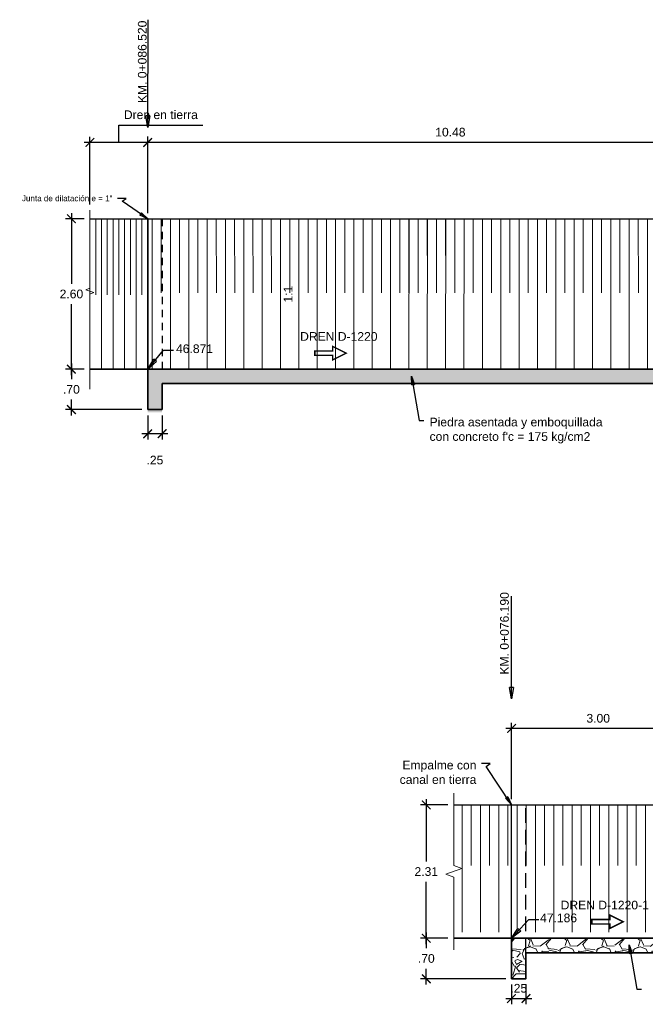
# Model space of a CAD drawing. Header units: metres. Extents: x 618946 to 619227, y 9266339 to 9266818.
# Tile 1 of 36: x 618981 to 618992, y 9266742 to 9266759. Entities that reach past the tile are written whole.
import ezdxf

# ---------------------------------------------------------------- set-up
doc = ezdxf.new("R2010")
doc.units = ezdxf.units.M
doc.header["$PDMODE"] = 34
doc.linetypes.add('DASHED2', pattern=[0.375, 0.25, -0.125])
for name, color, linetype, lineweight in [('DIM', 8, 'Continuous', 9), ('EST', 5, 'Continuous', 35), ('EST_FONDO', 110, 'Continuous', 30), ('HASH', 21, 'Continuous', 5), ('HATCH', 21, 'Continuous', 5)]:
    doc.layers.add(name, color=color, linetype=linetype, lineweight=lineweight)
doc.styles.get("Standard").update_dxf_attribs({"font": 'arial.ttf'})
doc.dimstyles.new('ESC-100', dxfattribs={"dimscale": 0.1, "dimtxt": 1.5, "dimasz": 1.5, "dimexe": 1, "dimexo": 1, "dimgap": 1, "dimtad": 1, "dimtih": 1, "dimtoh": 1, "dimzin": 4, "dimdsep": 46, "dimtxsty": 'Standard', "dimblk": 'ARCHTICK', "dimcen": 2.5, "dimdle": 1, "dimclrd": 256, "dimclre": 256, "dimclrt": 7, "dimaunit": 1, "dimadec": 3, "dimazin": 0, "dimtfac": 1, "dimtmove": 2, "dimatfit": 3, "dimldrblk": 'CLOSEDBLANK', "dimfxl": 1.25, "dimarcsym": 0})
doc.dimstyles.new('ESC-100$7', dxfattribs={"dimscale": 0.1, "dimtxt": 1.5, "dimasz": 2, "dimexe": 1, "dimexo": 1, "dimgap": 1, "dimtad": 1, "dimtih": 1, "dimtoh": 1, "dimzin": 4, "dimdsep": 46, "dimtxsty": 'Standard', "dimblk": 'ARCHTICK', "dimcen": 2.5, "dimdle": 1, "dimclrd": 256, "dimclre": 256, "dimclrt": 7, "dimaunit": 1, "dimadec": 3, "dimazin": 0, "dimtfac": 1, "dimtmove": 2, "dimatfit": 3, "dimldrblk": 'CLOSEDBLANK', "dimfxl": 1.25, "dimarcsym": 0})
pattern_1 = [(90, (-1.18, -0.82687), (-0.15875, 1e-17), [])]
pattern_2 = [(90, (-1.18, -0.92687), (-0.3175, 2e-17), [])]
pattern_3 = [(228.0127875, (0.4572, -0.907496), (-5.08000000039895, -5.71499999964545), [0.08543036, -8.45762090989]), (184.969741, (0.40005, -0.970996), (7.61999999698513, 0.63500003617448), [0.14660118, -14.51351222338]), (132.5104471, (0.254, -0.983696), (6.35000000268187, -6.98499999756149), [0.10337038, -10.233680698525]), (267.273689, (0.00635, -1.142446), (0.63500000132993, 12.69999999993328), [0.13350113, -13.216609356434]), (292.83365418, (0, -1.275796), (-3.17500000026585, 7.619999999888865), [0.130908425, -12.959951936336]), (357.273689, (0.0508, -1.396446), (-12.69999999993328, 0.63500000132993), [0.13350113, -13.216609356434]), (37.69424047, (0.18415, -1.402796), (-8.254999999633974, -6.350000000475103), [0.176548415, -17.47827882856]), (72.25532837, (0.32385, -1.294846), (4.445000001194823, 13.96999999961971), [0.16667988, -16.501314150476]), (121.42956562, (0.37465, -1.136096), (-5.08000000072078, 8.254999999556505), [0.13395325, -13.26138642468]), (175.2363583, (0.3048, -1.021796), (6.98499999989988, -0.6350000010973), [0.15292832, -7.4934842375]), (222.3974378, (0.1524, -1.009096), (-7.619999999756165, -6.985000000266), [0.19776948, -19.579193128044]), (138.81407483, (0.635, -1.148796), (-4.44499999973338, 3.8100000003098), [0.067501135, -6.682641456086]), (171.4692344, (0.5842, -1.104346), (8.255000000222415, -1.26999999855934), [0.128420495, -12.71365974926]), (225, (0.4572, -1.0853), (-9e-17, -0.635), [0.089802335, -0.808223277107]), (203.19859051, (0.41275, -1.0091), (3.1750000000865, 1.2699999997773), [0.04836033, -4.787655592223]), (291.80140949, (0.3683, -1.02815), (-0.6350000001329, 1.9049999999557), [0.068391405, -3.3511882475]), (30.96375653, (0.3937, -1.09165), (1.9050000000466, 1.2699999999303), [0.111079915, -3.591574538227]), (161.56505118, (0.48895, -1.0345), (1.270000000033, -0.6349999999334), [0.080321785, -1.927724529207]), (16.389540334, (0, -1.028146), (6.35000000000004, 1.90500000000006), [0.112522, -11.139706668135]), (70.34617594, (0.10795, -0.996396), (-2.54000000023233, -6.9849999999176), [0.094399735, -9.34555391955]), (293.19859051, (0.48895, -0.9075), (-1.2699999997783, 3.1750000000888), [0.096720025, -4.739295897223]), (343.61045967, (0.52705, -0.996396), (-6.35000000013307, 1.90499999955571), [0.112522, -11.139706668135]), (339.44395478, (0, -1.421846), (-3.17499999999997, 1.27000000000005), [0.1085088, -5.316933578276]), (294.7751406, (0.1016, -1.459946), (-3.17500000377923, 6.98499999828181), [0.09091803, -9.00089834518]), (66.80140949, (0.4953, -1.5425), (1.2699999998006, 3.1750000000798), [0.096720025, -4.739295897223]), (17.35402464, (0.5334, -1.453596), (-8.25499999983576, -2.54000000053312), [0.106445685, -10.53809399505]), (69.44395478, (0.18415, -1.542496), (-1.2700000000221, -3.17499999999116), [0.0542544, -5.371187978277]), (101.309932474, (0.4572, -1.5425), (-0.6350000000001, 2.5400000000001), [0.03237865, -3.20549874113]), (165.963756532, (0.45085, -1.51075), (1.905, -0.635), [0.130908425, -2.487263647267]), (186.00900596, (0.32385, -1.478996), (6.34999999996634, 0.63500000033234), [0.12131675, -12.010341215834]), (303.69006753, (0.3937, -1.1488), (-0.6350000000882, 1.269999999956), [0.09158097, -2.19794408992]), (353.15722659, (0.4445, -1.224996), (10.79500000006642, -1.26999999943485), [0.15988919, -15.829002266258]), (60.9453959, (0.60325, -1.244046), (-2.54000000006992, -4.44499999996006), [0.06537706, -6.472348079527]), (90, (0.635, -1.1869), (-0.635, 0.635), [0.0381, -0.5969]), (120.25643716, (0.31115, -1.459946), (2.5399999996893, -4.44500000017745), [0.08821674, -8.7334851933]), (48.0127875, (0.2667, -1.383746), (5.08000000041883, 5.71499999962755), [0.17086072, -8.37219054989]), (0, (0.381, -1.25675), (0.635, 0.635), [0.1651, -0.4699]), (325.3048465, (0.5461, -1.256746), (6.35000000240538, -4.44499999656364), [0.10040239, -9.939829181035]), (254.0546041, (0.62865, -1.3139), (-0.6349999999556, -2.5400000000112), [0.09245727, -4.530412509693]), (207.64597536, (0.60325, -1.402796), (-12.06500000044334, -6.34999999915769), [0.150536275, -14.903116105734]), (175.42607874, (0.4699, -1.472646), (-8.25499999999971, 0.63499999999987), [0.159257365, -15.76646161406])]

# ---------------------------------------------------------------- blocks, each defined once
blk = doc.blocks.new('_ArchTick')
at = {"color": 0, "linetype": 'ByBlock', "const_width": 0.15}
blk.add_lwpolyline([(-0.5, -0.5), (0.5, 0.5)], dxfattribs=at)
blk = doc.blocks.new('_ClosedBlank')
at = {"color": 0, "linetype": 'ByBlock', "lineweight": -2}
for p, q in [((-1, 0.167), (0, 0)), ((-1, 0.167), (-1, -0.167)), ((0, 0), (-1, -0.167))]:
    blk.add_line(p, q, dxfattribs=at)
blk = doc.blocks.new('*D12')
at = {"layer": 'Defpoints', "color": 0, "transparency": 16777216}
for p in [(618982.126, 9266757.36), (618982.126, 9266756.188), (618983.126, 9266756.038, 0.58)]:
    blk.add_point(p, dxfattribs=at)
at = {"layer": 'DIM', "lineweight": -2, "transparency": 16777216}
for p, q in [((618982.626, 9266757.36), (618982.626, 9266757.662)), ((618982.626, 9266757.662), (618984.082, 9266757.662)), ((618982.126, 9266756.288), (618982.126, 9266757.46)), ((618983.126, 9266756.138), (618983.126, 9266757.46)), ((618983.226, 9266757.36), (618982.026, 9266757.36))]:
    blk.add_line(p, q, dxfattribs=at)
at = {"layer": 'DIM', "lineweight": -2, "transparency": 16777216, "xscale": 0.15, "yscale": 0.15, "zscale": 0.15, "rotation": 180}
blk.add_blockref('_ArchTick', (618982.126, 9266757.36), dxfattribs=at)
at = {"layer": 'DIM', "lineweight": -2, "transparency": 16777216, "xscale": 0.15, "yscale": 0.15, "zscale": 0.15}
blk.add_blockref('_ArchTick', (618983.126, 9266757.36), dxfattribs=at)
at = {"layer": 'DIM', "color": 7, "transparency": 16777216, "insert": (618983.354, 9266757.839), "char_height": 0.15, "attachment_point": 5}
blk.add_mtext('Dren en tierra', dxfattribs=at)
blk = doc.blocks.new('*D13')
at = {"layer": 'Defpoints', "color": 0, "transparency": 16777216}
for p in [(618981.806, 9266756.04), (618982.126, 9266756.04, 0.58), (618982.126, 9266753.438)]:
    blk.add_point(p, dxfattribs=at)
at = {"layer": 'DIM', "lineweight": -2, "transparency": 16777216}
for p, q in [((618981.806, 9266756.14), (618981.806, 9266754.916)), ((618982.026, 9266756.04), (618981.706, 9266756.04)), ((618981.806, 9266753.338), (618981.806, 9266754.562)), ((618982.026, 9266753.438), (618981.706, 9266753.438))]:
    blk.add_line(p, q, dxfattribs=at)
at = {"layer": 'DIM', "lineweight": -2, "transparency": 16777216, "xscale": 0.15, "yscale": 0.15, "zscale": 0.15}
for p, rotation in [((618981.806, 9266756.04), 90), ((618981.806, 9266753.438), 270)]:
    blk.add_blockref('_ArchTick', p, dxfattribs=dict(at, rotation=rotation))
at = {"layer": 'DIM', "color": 7, "transparency": 16777216, "insert": (618981.806, 9266754.739), "char_height": 0.15, "attachment_point": 5}
blk.add_mtext('2.60', dxfattribs=at)
blk = doc.blocks.new('*D71')
at = {"layer": 'Defpoints', "color": 0, "transparency": 16777216}
for p in [(618983.126, 9266757.361), (618993.602, 9266756.625), (618983.126, 9266756.04)]:
    blk.add_point(p, dxfattribs=at)
at = {"layer": 'DIM', "lineweight": -2, "transparency": 16777216}
for p, q in [((618983.126, 9266756.14), (618983.126, 9266757.461)), ((618993.602, 9266756.725), (618993.602, 9266757.461)), ((618993.702, 9266757.361), (618983.026, 9266757.361))]:
    blk.add_line(p, q, dxfattribs=at)
at = {"layer": 'DIM', "lineweight": -2, "transparency": 16777216, "xscale": 0.15, "yscale": 0.15, "zscale": 0.15, "rotation": 180}
blk.add_blockref('_ArchTick', (618983.126, 9266757.361), dxfattribs=at)
at = {"layer": 'DIM', "lineweight": -2, "transparency": 16777216, "xscale": 0.15, "yscale": 0.15, "zscale": 0.15}
blk.add_blockref('_ArchTick', (618993.602, 9266757.361), dxfattribs=at)
at = {"layer": 'DIM', "color": 7, "transparency": 16777216, "insert": (618988.364, 9266757.538), "char_height": 0.15, "attachment_point": 5}
blk.add_mtext('10.48', dxfattribs=at)
blk = doc.blocks.new('*D97')
at = {"layer": 'Defpoints', "color": 0, "transparency": 16777216}
for p in [(618989.422, 9266747.223), (618989.422, 9266745.901), (618992.423, 9266745.9)]:
    blk.add_point(p, dxfattribs=at)
at = {"layer": 'DIM', "lineweight": -2, "transparency": 16777216}
for p, q in [((618992.523, 9266747.223), (618989.322, 9266747.223)), ((618989.422, 9266746.001), (618989.422, 9266747.323)), ((618992.423, 9266746), (618992.423, 9266747.323))]:
    blk.add_line(p, q, dxfattribs=at)
at = {"layer": 'DIM', "lineweight": -2, "transparency": 16777216, "xscale": 0.15, "yscale": 0.15, "zscale": 0.15, "rotation": 180}
blk.add_blockref('_ArchTick', (618989.422, 9266747.223), dxfattribs=at)
at = {"layer": 'DIM', "lineweight": -2, "transparency": 16777216, "xscale": 0.15, "yscale": 0.15, "zscale": 0.15}
blk.add_blockref('_ArchTick', (618992.423, 9266747.223), dxfattribs=at)
at = {"layer": 'DIM', "color": 7, "transparency": 16777216, "insert": (618990.922, 9266747.399), "char_height": 0.15, "attachment_point": 5}
blk.add_mtext('3.00', dxfattribs=at)
blk = doc.blocks.new('*D184')
at = {"layer": 'Defpoints', "color": 0, "transparency": 16777216}
for p in [(618987.947, 9266745.901), (618988.422, 9266745.901), (618988.422, 9266743.594)]:
    blk.add_point(p, dxfattribs=at)
at = {"layer": 'DIM', "lineweight": -2, "transparency": 16777216}
for p, q in [((618988.322, 9266745.901), (618987.847, 9266745.901)), ((618987.947, 9266746.001), (618987.947, 9266744.924)), ((618987.947, 9266743.494), (618987.947, 9266744.571)), ((618988.322, 9266743.594), (618987.847, 9266743.594))]:
    blk.add_line(p, q, dxfattribs=at)
at = {"layer": 'DIM', "lineweight": -2, "transparency": 16777216, "xscale": 0.15, "yscale": 0.15, "zscale": 0.15}
for p, rotation in [((618987.947, 9266745.901), 90), ((618987.947, 9266743.594), 270)]:
    blk.add_blockref('_ArchTick', p, dxfattribs=dict(at, rotation=rotation))
at = {"layer": 'DIM', "color": 7, "transparency": 16777216, "insert": (618987.947, 9266744.748), "char_height": 0.15, "attachment_point": 5}
blk.add_mtext('2.31', dxfattribs=at)
blk = doc.blocks.new('*D189')
at = {"layer": 'Defpoints', "color": 0, "transparency": 16777216}
for p in [(618982.126, 9266753.438), (618981.806, 9266752.74), (618983.126, 9266752.74, 0.58)]:
    blk.add_point(p, dxfattribs=at)
at = {"layer": 'DIM', "lineweight": -2, "transparency": 16777216}
for p, q in [((618981.806, 9266753.538), (618981.806, 9266753.266)), ((618982.026, 9266753.438), (618981.706, 9266753.438)), ((618981.806, 9266752.64), (618981.806, 9266752.912)), ((618983.026, 9266752.74), (618981.706, 9266752.74))]:
    blk.add_line(p, q, dxfattribs=at)
at = {"layer": 'DIM', "lineweight": -2, "transparency": 16777216, "xscale": 0.15, "yscale": 0.15, "zscale": 0.15}
for p, rotation in [((618981.806, 9266753.438), 90), ((618981.806, 9266752.74), 270)]:
    blk.add_blockref('_ArchTick', p, dxfattribs=dict(at, rotation=rotation))
at = {"layer": 'DIM', "color": 7, "transparency": 16777216, "insert": (618981.806, 9266753.089), "char_height": 0.15, "attachment_point": 5}
blk.add_mtext('.70', dxfattribs=at)
blk = doc.blocks.new('*D190')
at = {"layer": 'Defpoints', "color": 0, "transparency": 16777216}
for p in [(618988.422, 9266743.594), (618987.947, 9266742.894), (618989.422, 9266742.894)]:
    blk.add_point(p, dxfattribs=at)
at = {"layer": 'DIM', "lineweight": -2, "transparency": 16777216}
for p, q in [((618987.947, 9266743.694), (618987.947, 9266743.421)), ((618988.322, 9266743.594), (618987.847, 9266743.594)), ((618987.947, 9266742.794), (618987.947, 9266743.068)), ((618989.322, 9266742.894), (618987.847, 9266742.894))]:
    blk.add_line(p, q, dxfattribs=at)
at = {"layer": 'DIM', "lineweight": -2, "transparency": 16777216, "xscale": 0.15, "yscale": 0.15, "zscale": 0.15}
for p, rotation in [((618987.947, 9266743.594), 90), ((618987.947, 9266742.894), 270)]:
    blk.add_blockref('_ArchTick', p, dxfattribs=dict(at, rotation=rotation))
at = {"layer": 'DIM', "color": 7, "transparency": 16777216, "insert": (618987.947, 9266743.244), "char_height": 0.15, "attachment_point": 5}
blk.add_mtext('.70', dxfattribs=at)
blk = doc.blocks.new('*D191')
at = {"layer": 'Defpoints', "color": 0, "transparency": 16777216}
for p in [(618989.422, 9266742.894), (618989.672, 9266742.894), (618989.672, 9266742.552)]:
    blk.add_point(p, dxfattribs=at)
at = {"layer": 'DIM', "lineweight": -2, "transparency": 16777216}
for p, q in [((618989.422, 9266742.794), (618989.422, 9266742.452)), ((618989.672, 9266742.794), (618989.672, 9266742.452)), ((618989.322, 9266742.552), (618989.772, 9266742.552))]:
    blk.add_line(p, q, dxfattribs=at)
at = {"layer": 'DIM', "lineweight": -2, "transparency": 16777216, "xscale": 0.15, "yscale": 0.15, "zscale": 0.15, "rotation": 180}
blk.add_blockref('_ArchTick', (618989.422, 9266742.552), dxfattribs=at)
at = {"layer": 'DIM', "lineweight": -2, "transparency": 16777216, "xscale": 0.15, "yscale": 0.15, "zscale": 0.15}
blk.add_blockref('_ArchTick', (618989.672, 9266742.552), dxfattribs=at)
at = {"layer": 'DIM', "color": 7, "transparency": 16777216, "insert": (618989.547, 9266742.729), "char_height": 0.15, "attachment_point": 5}
blk.add_mtext('.25', dxfattribs=at)
blk = doc.blocks.new('*D226')
at = {"layer": 'Defpoints', "color": 0, "transparency": 16777216}
for p in [(618983.126, 9266752.74, 0.58), (618983.376, 9266752.74, 0.58), (618983.126, 9266752.322)]:
    blk.add_point(p, dxfattribs=at)
at = {"layer": 'DIM', "lineweight": -2, "transparency": 16777216}
for p, q in [((618983.126, 9266752.64), (618983.126, 9266752.222)), ((618983.376, 9266752.64), (618983.376, 9266752.222)), ((618983.476, 9266752.322), (618983.026, 9266752.322))]:
    blk.add_line(p, q, dxfattribs=at)
at = {"layer": 'DIM', "lineweight": -2, "transparency": 16777216, "xscale": 0.15, "yscale": 0.15, "zscale": 0.15, "rotation": 180}
blk.add_blockref('_ArchTick', (618983.126, 9266752.322), dxfattribs=at)
at = {"layer": 'DIM', "lineweight": -2, "transparency": 16777216, "xscale": 0.15, "yscale": 0.15, "zscale": 0.15}
blk.add_blockref('_ArchTick', (618983.376, 9266752.322), dxfattribs=at)
at = {"layer": 'DIM', "color": 7, "transparency": 16777216, "insert": (618983.251, 9266751.866), "char_height": 0.15, "attachment_point": 5}
blk.add_mtext('.25', dxfattribs=at)

msp = doc.modelspace()

# ---------------------------------------------------------------- hatches: boundary and pattern name
at = {"layer": 'HASH'}
h = msp.add_hatch(dxfattribs=at)
h.set_pattern_fill('GRAVEL', color=256, scale=0.025)
h.set_pattern_definition([(228.0127875, (0.4572, 0.635), (-5.08000000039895, -5.71499999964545), [0.08543036, -8.45762090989]), (184.969741, (0.40005, 0.5715), (7.61999999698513, 0.63500003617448), [0.14660118, -14.51351222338]), (132.5104471, (0.254, 0.5588), (6.35000000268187, -6.98499999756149), [0.10337038, -10.233680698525]), (267.273689, (0.00635, 0.40005), (0.63500000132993, 12.69999999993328), [0.13350113, -13.216609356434]), (292.83365418, (0, 0.2667), (-3.17500000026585, 7.619999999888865), [0.130908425, -12.959951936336]), (357.273689, (0.0508, 0.14605), (-12.69999999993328, 0.63500000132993), [0.13350113, -13.216609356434]), (37.69424047, (0.18415, 0.1397), (-8.254999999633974, -6.350000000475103), [0.176548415, -17.47827882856]), (72.25532837, (0.32385, 0.24765), (4.445000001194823, 13.96999999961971), [0.16667988, -16.501314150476]), (121.42956562, (0.37465, 0.4064), (-5.08000000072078, 8.254999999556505), [0.13395325, -13.26138642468]), (175.2363583, (0.3048, 0.5207), (6.98499999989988, -0.6350000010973), [0.15292832, -7.4934842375]), (222.3974378, (0.1524, 0.5334), (-7.619999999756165, -6.985000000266), [0.19776948, -19.579193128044]), (138.81407483, (0.635, 0.3937), (-4.44499999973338, 3.8100000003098), [0.067501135, -6.682641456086]), (171.4692344, (0.5842, 0.43815), (8.255000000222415, -1.26999999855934), [0.128420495, -12.71365974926]), (225, (0.4572, 0.4572), (-9e-17, -0.635), [0.089802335, -0.808223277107]), (203.19859051, (0.41275, 0.5334), (3.1750000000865, 1.2699999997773), [0.04836033, -4.787655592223]), (291.80140949, (0.3683, 0.51435), (-0.6350000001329, 1.9049999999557), [0.068391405, -3.3511882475]), (30.96375653, (0.3937, 0.45085), (1.9050000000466, 1.2699999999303), [0.111079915, -3.591574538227]), (161.56505118, (0.48895, 0.508), (1.270000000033, -0.6349999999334), [0.080321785, -1.927724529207]), (16.389540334, (0, 0.51435), (6.35000000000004, 1.90500000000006), [0.112522, -11.139706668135]), (70.34617594, (0.10795, 0.5461), (-2.54000000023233, -6.9849999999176), [0.094399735, -9.34555391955]), (293.19859051, (0.48895, 0.635), (-1.2699999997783, 3.1750000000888), [0.096720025, -4.739295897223]), (343.61045967, (0.52705, 0.5461), (-6.35000000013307, 1.90499999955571), [0.112522, -11.139706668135]), (339.44395478, (0, 0.12065), (-3.17499999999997, 1.27000000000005), [0.1085088, -5.316933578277]), (294.7751406, (0.1016, 0.08255), (-3.17500000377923, 6.98499999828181), [0.09091803, -9.00089834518]), (66.80140949, (0.4953, 0), (1.2699999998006, 3.1750000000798), [0.096720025, -4.739295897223]), (17.35402464, (0.5334, 0.0889), (-8.25499999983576, -2.54000000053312), [0.106445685, -10.53809399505]), (69.44395478, (0.18415, 0), (-1.2700000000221, -3.17499999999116), [0.0542544, -5.371187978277]), (101.309932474, (0.4572, 0), (-0.6350000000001, 2.5400000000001), [0.03237865, -3.20549874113]), (165.963756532, (0.45085, 0.03175), (1.905, -0.635), [0.130908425, -2.487263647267]), (186.00900596, (0.32385, 0.0635), (6.34999999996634, 0.63500000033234), [0.12131675, -12.010341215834]), (303.69006753, (0.3937, 0.3937), (-0.6350000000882, 1.269999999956), [0.09158097, -2.19794408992]), (353.15722659, (0.4445, 0.3175), (10.79500000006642, -1.26999999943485), [0.15988919, -15.829002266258]), (60.9453959, (0.60325, 0.29845), (-2.54000000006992, -4.44499999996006), [0.06537706, -6.472348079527]), (90, (0.635, 0.3556), (-0.635, 0.635), [0.0381, -0.5969]), (120.25643716, (0.31115, 0.08255), (2.5399999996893, -4.44500000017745), [0.08821674, -8.7334851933]), (48.0127875, (0.2667, 0.15875), (5.08000000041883, 5.71499999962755), [0.17086072, -8.37219054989]), (0, (0.381, 0.28575), (0.635, 0.635), [0.1651, -0.4699]), (325.3048465, (0.5461, 0.28575), (6.35000000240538, -4.44499999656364), [0.10040239, -9.939829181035]), (254.0546041, (0.62865, 0.2286), (-0.6349999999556, -2.5400000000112), [0.09245727, -4.530412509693]), (207.64597536, (0.60325, 0.1397), (-12.06500000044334, -6.34999999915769), [0.150536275, -14.903116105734]), (175.42607874, (0.4699, 0.06985), (-8.25499999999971, 0.63499999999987), [0.159257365, -15.76646161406])])
h.paths.add_polyline_path([(618996.8395, 9266753.3645, -0.0471891), (618996.8466, 9266753.4395), (618993.6018, 9266753.4395), (618986.3758, 9266753.4395), (618983.1258, 9266753.4395), (618983.1258, 9266752.6895), (618983.3758, 9266752.6895), (618983.3758, 9266753.1895), (618996.8798, 9266753.1895, -0.1136902)])
h = msp.add_hatch(dxfattribs=at)
h.set_pattern_fill('GRAVEL', color=256, scale=0.025)
h.set_pattern_definition(pattern_3)
h.paths.add_polyline_path([(618989.6718, 9266743.5941), (618989.4218, 9266743.5941), (618989.4218, 9266742.8941), (618989.6718, 9266742.8941), (618989.6718, 9266743.3441)])
h = msp.add_hatch(dxfattribs=at)
h.set_pattern_fill('GRAVEL', color=256, scale=0.025)
h.set_pattern_definition(pattern_3)
h.paths.add_polyline_path([(618995.5118, 9266743.481, -0.4142136), (618995.4737, 9266743.5191), (618995.4466, 9266743.5191, -1), (618995.4016, 9266743.5191, -0.4142136), (618995.4241, 9266743.5416), (618995.4241, 9266743.5941), (618992.4218, 9266743.5941), (618989.6718, 9266743.5941), (618989.6718, 9266743.3441), (618995.5118, 9266743.3441), (618995.5118, 9266743.3941), (618995.5118, 9266743.4441)])
at = {"layer": 'HATCH'}
h = msp.add_hatch(dxfattribs=at)
h.set_pattern_fill('LINE', color=256, scale=0.1, angle=90)
h.set_pattern_definition([(90, (-14.79785, 9.08335), (-0.3175, 2e-17), [])])
h.paths.add_polyline_path([(618993.604, 9266756.0395), (618983.1258, 9266756.0395), (618983.125, 9266753.4385), (618993.604, 9266753.4614)])
h = msp.add_hatch(dxfattribs=at)
h.set_pattern_fill('LINE', color=256, scale=0.05, angle=90)
h.set_pattern_definition([(90, (-14.79785, 9.08335), (-0.15875, 1e-17), [])])
h.paths.add_polyline_path([(618993.604, 9266756.0395), (618983.1263, 9266756.0395), (618983.1254, 9266754.7619), (618993.604, 9266754.7619)])
h = msp.add_hatch(dxfattribs=at)
h.set_pattern_fill('LINE', color=256, scale=0.05, angle=90)
h.set_pattern_definition(pattern_1)
h.paths.add_polyline_path([(618988.4218, 9266745.9011), (618989.4201, 9266745.9011), (618989.4209, 9266744.8517), (618988.4218, 9266744.8517)])
h = msp.add_hatch(dxfattribs=at)
h.set_pattern_fill('LINE', color=256, scale=0.05, angle=90)
h.set_pattern_definition(pattern_1)
h.paths.add_polyline_path([(618989.4218, 9266745.9011), (618992.4201, 9266745.9011), (618992.4209, 9266744.8517), (618989.4218, 9266744.8517)])
h = msp.add_hatch(dxfattribs=at)
h.set_pattern_fill('LINE', color=256, scale=0.1, angle=90)
h.set_pattern_definition(pattern_2)
h.paths.add_polyline_path([(618988.4218, 9266744.6517), (618988.2844, 9266744.7017), (618988.5592, 9266744.8017), (618988.4218, 9266744.8517), (618988.4218, 9266745.8011), (618989.4218, 9266745.8011), (618989.4218, 9266743.7011), (618988.4218, 9266743.7011)])
h = msp.add_hatch(dxfattribs=at)
h.set_pattern_fill('LINE', color=256, scale=0.1, angle=90)
h.set_pattern_definition(pattern_2)
h.paths.add_polyline_path([(618989.4218, 9266745.8011), (618992.4201, 9266745.8011), (618992.4218, 9266743.7011), (618989.4218, 9266743.7011)])

# ---------------------------------------------------------------- linework, layer by layer
at = {"linetype": 'DASHED2', "ltscale": 0.5}
for p, q in [((618983.3758, 9266756.0395, 0.58), (618983.3758, 9266753.4395, 0.58)), ((618983.3758, 9266756.0395, -0.58), (618983.3758, 9266753.4395, -0.58))]:
    msp.add_line(p, q, dxfattribs=at)
at = {"const_width": 0.025, "elevation": -0.58}
for points in [[(618986.3279, 9266753.8322), (618986.3279, 9266753.7547), (618986.0182, 9266753.7547), (618986.0182, 9266753.6773), (618986.3279, 9266753.6773), (618986.3279, 9266753.5999), (618986.5601, 9266753.716)], [(618991.1223, 9266743.9963), (618991.1223, 9266743.9189), (618990.8126, 9266743.9189), (618990.8126, 9266743.8415), (618991.1223, 9266743.8415), (618991.1223, 9266743.7641), (618991.3545, 9266743.8802)]]:
    msp.add_lwpolyline(points, close=True, dxfattribs=at)
at = {"linetype": 'DASHED2'}
msp.add_lwpolyline([(618989.6718, 9266743.3441), (618989.6718, 9266745.9011)], dxfattribs=at)
at = {"layer": 'DIM', "linetype": 'Continuous'}
for points in [[(618982.1258, 9266756.1885), (618982.1258, 9266754.8383), (618982.0572, 9266754.8133), (618982.1945, 9266754.7633), (618982.1258, 9266754.7383), (618982.1258, 9266753.0912)], [(618988.4218, 9266746.1022), (618988.4218, 9266744.8517), (618988.5592, 9266744.8017), (618988.2844, 9266744.7017), (618988.4218, 9266744.6517), (618988.4218, 9266743.3941)]]:
    msp.add_lwpolyline(points, dxfattribs=at)
at = {"layer": 'EST'}
for p, q in [((618982.1258, 9266753.4395), (618983.1258, 9266753.4395)), ((618993.6018, 9266753.4395), (618986.3758, 9266753.4395)), ((618983.3758, 9266753.1895, 0.58), (618983.3758, 9266752.7395, 0.58)), ((618988.4218, 9266743.5941), (618992.4218, 9266743.5941)), ((618989.6718, 9266743.3441), (618995.5118, 9266743.3441))]:
    msp.add_line(p, q, dxfattribs=at)
for points in [[(618986.3758, 9266753.4395), (618983.1258, 9266753.4395)], [(618997.2466, 9266753.1895), (618983.3758, 9266753.1895)], [(618989.4218, 9266743.5941), (618989.4218, 9266742.8941), (618989.6718, 9266742.8941), (618989.6718, 9266743.3441)]]:
    msp.add_lwpolyline(points, dxfattribs=at)
at = {"layer": 'EST', "elevation": 0.58}
for points in [[(618983.1258, 9266752.7395), (618983.1258, 9266753.4385)], [(618983.3758, 9266752.7395), (618983.1258, 9266752.7395)]]:
    msp.add_lwpolyline(points, dxfattribs=at)
at = {"layer": 'EST_FONDO'}
for p, q in [((618982.1258, 9266756.0395, 0.58), (618983.1258, 9266756.0395, 0.58)), ((618983.1258, 9266756.0395, 0.58), (618983.1258, 9266753.4385)), ((618983.1258, 9266756.0395), (618993.6018, 9266756.0395)), ((618988.4218, 9266745.9011), (618992.4201, 9266745.9011)), ((618989.4218, 9266743.5941), (618989.4218, 9266745.9022))]:
    msp.add_line(p, q, dxfattribs=at)
msp.add_lwpolyline([(618983.1258, 9266753.4385), (618983.1258, 9266756.0385)], dxfattribs=at)
at = {"layer": 'HASH'}
for points in [[(618982.1258, 9266753.4385), (618982.1258, 9266756.0385)], [(618982.2258, 9266754.7258), (618982.2258, 9266756.0385)], [(618982.3258, 9266753.4385), (618982.3258, 9266756.0385)], [(618982.4258, 9266754.7258), (618982.4258, 9266756.0385)], [(618982.5258, 9266753.4385), (618982.5258, 9266756.0385)], [(618982.6258, 9266754.7258), (618982.6258, 9266756.0385)], [(618982.7258, 9266753.4385), (618982.7258, 9266756.0385)], [(618982.8258, 9266754.7258), (618982.8258, 9266756.0385)], [(618982.9258, 9266753.4385), (618982.9258, 9266756.0385)], [(618983.0258, 9266754.7258), (618983.0258, 9266756.0385)], [(618982.1258, 9266753.3635), (618982.1258, 9266753.1635)]]:
    msp.add_lwpolyline(points, dxfattribs=at)

# ---------------------------------------------------------------- texts
at = {"color": 7}
for s, p in [('DREN D-1220', (618985.7639, 9266753.93)), ('DREN D-1220-1', (618990.2724, 9266744.0941))]:
    msp.add_text(s, height=0.15, dxfattribs=at).set_placement(p)
at = {"layer": 'DIM', "color": 7}
for s, p in [('KM. 0+086.520', (618983.1065, 9266758.0415)), ('1:1', (618985.6314, 9266754.5904)), ('KM. 0+076.190', (618989.3745, 9266748.1555))]:
    msp.add_text(s, height=0.15, rotation=90, dxfattribs=at).set_placement(p)
for s, p in [('46.871', (618983.6162, 9266753.7175)), ('47.186', (618989.9157, 9266743.8721))]:
    msp.add_text(s, height=0.15, dxfattribs=at).set_placement(p)
for s, insert, char_height, attachment_point in [('Junta de dilatación e = 1"', (618982.5168, 9266756.4435), 0.1, 3), ("Piedra asentada y emboquillada\\Pcon concreto f'c = 175 kg/cm2", (618988.0035, 9266752.5991), 0.15, 1), ('Empalme con\\Pcanal en tierra', (618988.8144, 9266746.6651), 0.15, 3)]:
    msp.add_mtext(s, dxfattribs=dict(at, insert=insert, char_height=char_height, attachment_point=attachment_point))

# ---------------------------------------------------------------- dimensions: what is measured, and where the dimension line sits
at = {"layer": 'DIM'}
dim = msp.add_linear_dim(base=(618982.1258, 9266757.36), p1=(618983.1258, 9266756.0385, 0.58), p2=(618982.1258, 9266756.1885), text='Dren en tierra', dimstyle='ESC-100', override={"dimdec": 3, "dimtmove": 1}, dxfattribs=at)
dim.commit()
dim.dimension.update_dxf_attribs({"geometry": '*D12', "text_midpoint": (618982.7258, 9266757.8386)})
dim = msp.add_linear_dim(base=(618983.1258, 9266757.361), p1=(618993.6018, 9266756.6253), p2=(618983.1258, 9266756.0395), dimstyle='ESC-100', override={"dimtmove": 1}, dxfattribs=at)
dim.commit()
dim.dimension.update_dxf_attribs({"geometry": '*D71', "text_midpoint": (618988.3638, 9266757.5376)})
for base, p2, picture, middle in [((618981.8061, 9266756.0395), (618982.1258, 9266756.0395, 0.58), '*D13', (618981.8061, 9266754.739)), ((618981.8061, 9266752.7395), (618983.1258, 9266752.7395, 0.58), '*D189', (618981.8061, 9266753.089))]:
    dim = msp.add_linear_dim(base=base, p1=(618982.1258, 9266753.4385), p2=p2, angle=90, dimstyle='ESC-100', dxfattribs=at)
    dim.commit()
    dim.dimension.update_dxf_attribs({"geometry": picture, "text_midpoint": middle})
dim = msp.add_aligned_dim(p1=(618983.3758, 9266752.7395, 0.58), p2=(618983.1258, 9266752.7395, 0.58), distance=0.4175, dimstyle='ESC-100', dxfattribs=at)
dim.commit()
dim.dimension.update_dxf_attribs({"geometry": '*D226', "text_midpoint": (618983.2508, 9266751.8657)})
for base, p1, p2, angle, picture, middle in [((618989.4218, 9266747.2226), (618992.4225, 9266745.8997), (618989.4218, 9266745.9011), 180, '*D97', (618990.9222, 9266747.3993)), ((618987.947, 9266742.8941), (618988.4218, 9266743.5941), (618989.4218, 9266742.8941), 269.99998, '*D190', (618987.947, 9266743.2441))]:
    dim = msp.add_linear_dim(base=base, p1=p1, p2=p2, angle=angle, dimstyle='ESC-100', override={"dimtmove": 1}, dxfattribs=at)
    dim.commit()
    dim.dimension.update_dxf_attribs({"geometry": picture, "text_midpoint": middle})
dim = msp.add_aligned_dim(p1=(618988.4218, 9266743.5941), p2=(618988.4218, 9266745.9011), distance=0.4748, dimstyle='ESC-100', override={"dimtmove": 1}, dxfattribs=at)
dim.commit()
dim.dimension.update_dxf_attribs({"geometry": '*D184', "text_midpoint": (618987.947, 9266744.7476)})
dim = msp.add_linear_dim(base=(618989.6718, 9266742.5523), p1=(618989.4218, 9266742.8941), p2=(618989.6718, 9266742.8941), dimstyle='ESC-100', override={"dimtmove": 1}, dxfattribs=at)
dim.commit()
dim.dimension.update_dxf_attribs({"geometry": '*D191', "text_midpoint": (618989.5468, 9266742.5523), "dimtype": 160})

# ---------------------------------------------------------------- leaders
for points in [[(618983.1258, 9266757.621), (618983.1356, 9266759.4843)], [(618983.1258, 9266753.4395), (618983.4022, 9266753.7649), (618983.5717, 9266753.7649)], [(618989.4218, 9266747.734), (618989.4218, 9266749.5099)], [(618989.4218, 9266743.5941), (618989.7232, 9266743.9196), (618989.8926, 9266743.9196)]]:
    msp.add_leader(points, dimstyle='ESC-100$7', override={"dimgap": 1, "dimtad": 0}, dxfattribs=at)
at = {"layer": 'DIM', "annotation_type": 0, "has_hookline": 1}
for points, hookline_direction, text_width in [([(618983.1258, 9266756.0395, -0.58), (618982.6865, 9266756.3445, -0.58), (618982.7538, 9266756.3935, -0.58), (618982.6038, 9266756.3935, -0.58)], 1, 1.5577), ([(618987.6939, 9266753.3178), (618987.8236, 9266752.5491), (618987.9035, 9266752.5491)], 0, 2.9689), ([(618989.4218, 9266745.9044), (618988.9842, 9266746.5662), (618989.0515, 9266746.6151), (618988.9015, 9266746.6151)], 1, 1.3108), ([(618991.4593, 9266743.4815), (618991.589, 9266742.7128), (618991.6689, 9266742.7128)], 0, 2.9689)]:
    msp.add_leader(points, dimstyle='ESC-100', override={"dimgap": 1, "dimtad": 0}, dxfattribs=dict(at, hookline_direction=hookline_direction, text_width=text_width))

doc.saveas('drawing.dxf')
